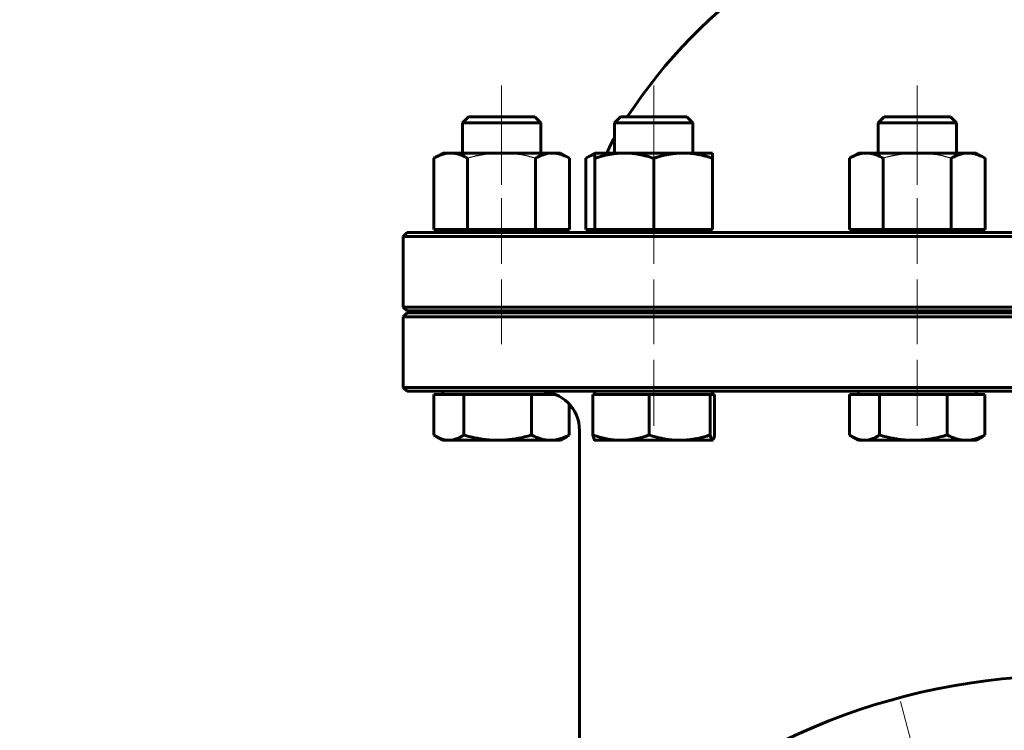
# Model space of a CAD drawing. Header units: millimetres. Extents: x 0 to 594, y 0 to 420.
# Tile 13 of 23: x 348 to 411, y 213 to 258. Entities that reach past the tile are written whole.
import ezdxf

# ---------------------------------------------------------------- set-up
doc = ezdxf.new("R2010")
doc.units = ezdxf.units.MM
for name, pattern in [('K5LT-1', [0]), ('K5LT_AXLED', [12, 7.5, -1.5, 1.5, -1.5]), ('K5LT_BASIC', [0]), ('K5LT_THIN', [0])]:
    doc.linetypes.add(name, pattern=pattern)
doc.layers.add('Системный слой', color=7, linetype='Continuous')
doc.layers.add('Системный слой (1)', color=7, linetype='Continuous', true_color=0x6c6c6c)
doc.styles.add('KDIMTEXTSTYLE', font='txt', dxfattribs={"width": 0.96, "oblique": 15, "height": 5})
doc.styles.add('KTEXTSTYLE', font='txt', dxfattribs={"width": 0.96, "height": 5})
doc.dimstyles.new('KDIMSTYLE (0.25)', dxfattribs={"dimtxt": 5, "dimasz": 1, "dimexe": 2, "dimexo": 0, "dimgap": 1, "dimtad": 1, "dimlfac": 4, "dimtxsty": 'KDIMTEXTSTYLE', "dimsah": 1, "dimcen": 0, "dimdle": 1, "dimadec": 0, "dimazin": 0, "dimtfac": 0.667, "dimtmove": 0, "dimatfit": 3, "dimfxl": 1, "dimtvp": 1, "dimtolj": 1, "dimtzin": 0, "dimarcsym": 0})

# ---------------------------------------------------------------- blocks, each defined once
blk = doc.blocks.new('U54')
at = {"layer": 'Системный слой (1)', "color": 143, "linetype": 'K5LT_BASIC', "lineweight": 60, "true_color": 0x33acca}
for start, end in [(102.83957, 146.69229), (33.30771, 77.16043)]:
    blk.add_arc((414.887, 233.733), 33.75, start, end, dxfattribs=at)
blk = doc.blocks.new('U60')
at = {"layer": 'Системный слой (1)', "color": 143, "linetype": 'K5LT_BASIC', "lineweight": 60, "true_color": 0x33acca}
for p, q in [((392.195, 231.757), (392.238, 231.902)), ((392.238, 231.902), (392.256, 231.977)), ((392.113, 231.642), (392.118, 231.642)), ((392.118, 231.642), (392.124, 231.644)), ((392.124, 231.644), (392.129, 231.646)), ((392.129, 231.646), (392.154, 231.671)), ((392.154, 231.671), (392.195, 231.757))]:
    blk.add_line(p, q, dxfattribs=at)
blk = doc.blocks.new('U69')
at = {"layer": 'Системный слой (1)', "color": 143, "linetype": 'K5LT_BASIC', "lineweight": 60, "true_color": 0x33acca}
for p, q in [((384.242, 249.74), (384.041, 249.632)), ((384.436, 249.826), (384.242, 249.74)), ((384.621, 249.89), (384.436, 249.826))]:
    blk.add_line(p, q, dxfattribs=at)
blk = doc.blocks.new('U71')
at = {"layer": 'Системный слой (1)', "color": 143, "linetype": 'K5LT_BASIC', "lineweight": 60, "true_color": 0x33acca}
for p, q in [((400.861, 231.977), (400.909, 231.946)), ((400.909, 231.946), (400.956, 231.917)), ((400.956, 231.917), (401.003, 231.889)), ((401.003, 231.889), (401.178, 231.797)), ((401.178, 231.797), (401.45, 231.694)), ((401.45, 231.694), (401.715, 231.646)), ((401.715, 231.646), (401.817, 231.642))]:
    blk.add_line(p, q, dxfattribs=at)
blk = doc.blocks.new('U73')
at = {"layer": 'Системный слой (1)', "color": 143, "linetype": 'K5LT_BASIC', "lineweight": 60, "true_color": 0x33acca}
for p, q in [((374.345, 231.977), (374.392, 231.946)), ((374.392, 231.946), (374.44, 231.917)), ((374.44, 231.917), (374.486, 231.889)), ((374.486, 231.889), (374.662, 231.797)), ((374.662, 231.797), (374.934, 231.694)), ((374.934, 231.694), (375.198, 231.646)), ((375.198, 231.646), (375.3, 231.642))]:
    blk.add_line(p, q, dxfattribs=at)
blk = doc.blocks.new('U80')
at = {"layer": 'Системный слой (1)', "color": 30, "linetype": 'K5LT_AXLED', "lineweight": 18, "true_color": 0xff8000}
blk.add_line((405.343, 210.385), (404.114, 214.973), dxfattribs=at)
blk = doc.blocks.new('D3')
at = {"layer": 'Системный слой (1)'}
for points in [[(445.548, 195.264), (449.279, 198.657), (444.797, 196.345), (445.583, 196.09)], [(380.496, 150.876), (384.978, 153.188), (384.192, 153.443), (384.227, 154.269)]]:
    blk.add_hatch(color=7, dxfattribs=at).paths.add_polyline_path(points)
at = {"layer": 'Системный слой (1)', "color": 7, "linetype": 'K5LT_THIN', "lineweight": 18, "true_color": 0xffffff}
for p, q in [((449.279, 198.657), (462.205, 207.636)), ((462.205, 207.636), (479.931, 207.636)), ((380.496, 150.876), (449.279, 198.657)), ((444.797, 196.345), (449.279, 198.657)), ((449.279, 198.657), (445.548, 195.264)), ((445.583, 196.09), (444.797, 196.345)), ((445.548, 195.264), (445.583, 196.09)), ((380.496, 150.876), (384.227, 154.269)), ((384.227, 154.269), (384.192, 153.443)), ((384.192, 153.443), (384.978, 153.188)), ((384.978, 153.188), (380.496, 150.876))]:
    blk.add_line(p, q, dxfattribs=at)
blk.add_wipeout([(464.205, 208.636), (464.205, 216.018), (477.382, 216.018), (477.382, 208.636)]).dxf.layer = 'Системный слой (1)'
at = {"layer": 'Системный слой (1)', "color": 7, "char_height": 5, "attachment_point": 1, "style": 'KTEXTSTYLE'}
for s, insert in [('\\fArial|b0|c204|p34;\\H5.0;\\W1.000;\\Q15;\\fGOST Type AU|b0|i0|c204|p34;\\Q15;\\W0.960;⌀', (464.205, 215.224)), ('\\fArial|b0|c204|p34;\\H5.0;\\W1.000;\\Q15;\\fGOST Type AU|b0|i0|c204|p34;\\Q15;\\W0.960;335', (467.512, 215.224))]:
    blk.add_mtext(s, dxfattribs=dict(at, insert=insert))
blk = doc.blocks.new('KDIMARROW_01')
at = {"layer": 'Системный слой'}
blk.add_hatch(color=0, dxfattribs=at).paths.add_polyline_path([(0, 0), (-5, 0.658), (-4.5, 0), (-5, -0.658)])
at = {"layer": 'Системный слой', "color": 0, "linetype": 'K5LT_THIN', "lineweight": 18}
for p, q in [((-4.5, 0), (-5, 0.658)), ((-5, 0.658), (0, 0)), ((0, 0), (-5, -0.658)), ((-5, -0.658), (-4.5, 0))]:
    blk.add_line(p, q, dxfattribs=at)
at = {"layer": 'Системный слой (1)', "color": 0, "linetype": 'K5LT_THIN', "lineweight": 18}
blk.add_line((414.887, 174.767), (414.637, 174.767), dxfattribs=at)
blk = doc.blocks.new('D5')
at = {"layer": 'Системный слой (1)'}
for points in [[(403.286, 200.807), (400.552, 205.044), (402.096, 200.244), (402.477, 200.977)], [(429.223, 144.489), (427.678, 149.29), (427.297, 148.556), (426.488, 148.726)]]:
    blk.add_hatch(color=7, dxfattribs=at).paths.add_polyline_path(points)
at = {"layer": 'Системный слой (1)', "color": 7, "linetype": 'K5LT_THIN', "lineweight": 18, "true_color": 0xffffff}
for p, q in [((400.552, 205.044), (403.286, 200.807)), ((402.096, 200.244), (400.552, 205.044)), ((400.552, 205.044), (429.223, 144.489)), ((402.477, 200.977), (402.096, 200.244)), ((403.286, 200.807), (402.477, 200.977)), ((427.297, 148.556), (427.678, 149.29)), ((427.678, 149.29), (429.223, 144.489)), ((429.223, 144.489), (426.488, 148.726)), ((426.488, 148.726), (427.297, 148.556)), ((429.223, 144.489), (439.587, 122.6)), ((439.587, 122.6), (458.371, 122.6))]:
    blk.add_line(p, q, dxfattribs=at)
blk.add_wipeout([(441.587, 123.6), (441.587, 130.982), (455.78, 130.982), (455.78, 123.6)]).dxf.layer = 'Системный слой (1)'
at = {"layer": 'Системный слой (1)', "color": 7, "char_height": 5, "attachment_point": 1, "style": 'KTEXTSTYLE'}
for s, insert in [('\\fArial|b0|c204|p34;\\H5.0;\\W1.000;\\Q15;\\fGOST Type AU|b0|i0|c204|p34;\\Q15;\\W0.960;⌀', (441.587, 130.187)), ('\\fArial|b0|c204|p34;\\H5.0;\\W1.000;\\Q15;\\fGOST Type AU|b0|i0|c204|p34;\\Q15;\\W0.960;268', (444.894, 130.187))]:
    blk.add_mtext(s, dxfattribs=dict(at, insert=insert))
blk = doc.blocks.new('D6')
at = {"layer": 'Системный слой (1)'}
for points in [[(396.79, 183.306), (391.939, 184.685), (396.268, 182.097), (396.07, 182.9)], [(437.836, 164.848), (433.507, 167.436), (433.705, 166.633), (432.985, 166.228)]]:
    blk.add_hatch(color=7, dxfattribs=at).paths.add_polyline_path(points)
at = {"layer": 'Системный слой (1)', "color": 7, "linetype": 'K5LT_THIN', "lineweight": 18, "true_color": 0xffffff}
for p, q in [((367.466, 195.263), (345.771, 195.263)), ((391.939, 184.685), (367.466, 195.263)), ((391.939, 184.685), (396.79, 183.306)), ((396.268, 182.097), (391.939, 184.685)), ((437.836, 164.848), (391.939, 184.685)), ((396.79, 183.306), (396.07, 182.9)), ((396.07, 182.9), (396.268, 182.097)), ((433.705, 166.633), (433.507, 167.436)), ((433.507, 167.436), (437.836, 164.848)), ((432.985, 166.228), (433.705, 166.633)), ((437.836, 164.848), (432.985, 166.228))]:
    blk.add_line(p, q, dxfattribs=at)
blk.add_wipeout([(347.771, 196.263), (347.771, 203.645), (364.758, 203.645), (364.758, 196.263)]).dxf.layer = 'Системный слой (1)'
at = {"layer": 'Системный слой (1)', "color": 7, "insert": (347.771, 202.85), "char_height": 5, "attachment_point": 1, "style": 'KTEXTSTYLE'}
blk.add_mtext('\\fArial|b0|c204|p34;\\H5.0;\\W1.000;\\Q15;\\fGOST Type AU|b0|i0|c204|p34;\\Q15;\\W0.960;DN200', dxfattribs=at)

msp = doc.modelspace()

# ---------------------------------------------------------------- linework, layer by layer
at = {"layer": 'Системный слой (1)', "color": 30, "linetype": 'K5LT_AXLED', "lineweight": 18, "true_color": 0xff8000}
for p, q in [((378.6651, 254.2666), (378.6651, 247.9299)), ((388.3708, 247.9299), (388.3708, 254.2666)), ((405.1816, 247.9299), (405.1816, 254.2666)), ((378.6651, 247.0916), (378.6651, 242.8916)), ((388.3708, 242.8916), (388.3708, 247.0916)), ((405.1816, 242.8916), (405.1816, 247.0916)), ((378.6651, 241.8916), (378.6651, 237.7666)), ((388.3708, 237.7666), (388.3708, 241.8916)), ((405.1816, 237.7666), (405.1816, 241.8916)), ((388.3708, 232.5666), (388.3708, 236.7666)), ((405.1816, 232.5666), (405.1816, 236.7666))]:
    msp.add_line(p, q, dxfattribs=at)
at = {"layer": 'Системный слой (1)', "color": 143, "linetype": 'K5LT_BASIC', "lineweight": 60, "true_color": 0x33acca}
for p, q in [((376.5485, 252.2666), (376.1651, 251.8832)), ((380.7817, 252.2666), (376.5485, 252.2666)), ((380.7817, 252.2666), (381.1651, 251.8832)), ((386.2542, 252.2666), (385.8708, 251.8832)), ((390.4874, 252.2666), (386.2542, 252.2666)), ((390.4874, 252.2666), (390.8708, 251.8832)), ((403.065, 252.2666), (402.6816, 251.8832)), ((407.2982, 252.2666), (403.065, 252.2666)), ((407.2982, 252.2666), (407.6816, 251.8832)), ((376.1651, 251.8832), (379.7685, 251.8832)), ((376.1651, 249.9666), (376.1651, 251.8832)), ((379.7685, 251.8832), (381.1651, 251.8832)), ((381.1651, 249.9666), (381.1651, 251.8832)), ((385.8708, 249.9666), (385.8708, 251.8832)), ((385.8708, 251.8832), (390.4481, 251.8832)), ((390.4481, 251.8832), (390.8708, 251.8832)), ((390.8708, 249.9666), (390.8708, 251.8832)), ((402.6816, 249.9666), (402.6816, 251.8832)), ((402.6816, 251.8832), (407.6761, 251.8832)), ((407.6761, 251.8832), (407.6816, 251.8832)), ((407.6816, 249.9666), (407.6816, 251.8832)), ((374.9151, 249.9666), (374.335, 249.6317)), ((374.335, 245.0916), (374.335, 249.6317)), ((374.9151, 249.9666), (375.4175, 249.9666)), ((375.4175, 249.9666), (378.6651, 249.9666)), ((376.5, 245.0916), (376.5, 249.6317)), ((378.6651, 249.9666), (381.9127, 249.9666)), ((380.8302, 245.0916), (380.8302, 249.6317)), ((381.9127, 249.9666), (382.4151, 249.9666)), ((382.4151, 249.9666), (382.9952, 249.6317)), ((382.9952, 245.0916), (382.9952, 249.6317)), ((384.6208, 249.9666), (384.0407, 249.6317)), ((384.0407, 245.0916), (384.0407, 249.6317)), ((384.6208, 249.6317), (384.6208, 249.9666)), ((384.6208, 249.9666), (386.4958, 249.9666)), ((384.6208, 245.0916), (384.6208, 249.6317)), ((386.4958, 249.9666), (390.2458, 249.9666)), ((388.3708, 245.0916), (388.3708, 249.6317)), ((390.2458, 249.9666), (392.1208, 249.9666)), ((392.1208, 249.9666), (392.1208, 249.6317)), ((392.1208, 245.0916), (392.1208, 249.6317)), ((401.4316, 249.9666), (400.8515, 249.6317)), ((400.8515, 245.0916), (400.8515, 249.6317)), ((401.4316, 249.9666), (401.934, 249.9666)), ((401.934, 249.9666), (405.1816, 249.9666)), ((403.0165, 245.0916), (403.0165, 249.6317)), ((405.1816, 249.9666), (408.4292, 249.9666)), ((407.3467, 245.0916), (407.3467, 249.6317)), ((408.4292, 249.9666), (408.9316, 249.9666)), ((408.9316, 249.9666), (409.5117, 249.6317)), ((409.5117, 245.0916), (409.5117, 249.6317)), ((374.335, 245.0916), (376.5, 245.0916)), ((375.1776, 244.8916), (375.1776, 245.0916)), ((376.5, 245.0916), (380.8302, 245.0916)), ((380.8302, 245.0916), (382.9952, 245.0916)), ((382.1526, 244.8916), (382.1526, 245.0916)), ((384.0407, 245.0916), (384.6208, 245.0916)), ((384.6208, 245.0916), (388.3708, 245.0916)), ((384.8833, 244.8916), (384.8833, 245.0916)), ((388.3708, 245.0916), (392.1208, 245.0916)), ((391.8583, 244.8916), (391.8583, 245.0916)), ((400.8515, 245.0916), (403.0165, 245.0916)), ((401.6941, 244.8916), (401.6941, 245.0916)), ((403.0165, 245.0916), (407.3467, 245.0916)), ((407.3467, 245.0916), (409.5117, 245.0916)), ((408.6691, 244.8916), (408.6691, 245.0916)), ((372.6373, 244.8916), (372.3873, 244.6416)), ((372.3873, 240.1416), (372.3873, 244.6416)), ((372.3873, 244.6416), (457.3873, 244.6416)), ((457.1373, 244.8916), (372.6373, 244.8916)), ((372.6373, 239.8916), (372.3873, 240.1416)), ((457.3873, 240.1416), (372.3873, 240.1416)), ((372.6373, 239.7666), (372.3873, 239.5166)), ((372.3873, 239.5166), (457.3873, 239.5166)), ((372.3873, 235.0166), (372.3873, 239.5166)), ((372.6373, 239.8916), (457.1373, 239.8916)), ((457.1373, 239.7666), (372.6373, 239.7666)), ((376.1651, 239.7666), (376.1651, 239.8916)), ((381.1651, 239.7666), (381.1651, 239.8916)), ((384.8873, 239.7666), (384.8873, 239.8916)), ((385.8708, 239.7666), (385.8708, 239.8916)), ((390.8708, 239.7666), (390.8708, 239.8916)), ((402.6816, 239.7666), (402.6816, 239.8916)), ((407.6816, 239.7666), (407.6816, 239.8916)), ((457.3873, 235.0166), (372.3873, 235.0166)), ((372.6373, 234.7666), (372.3873, 235.0166)), ((372.6373, 234.7666), (457.1373, 234.7666)), ((374.3445, 234.5666), (375.3001, 234.5666)), ((374.3445, 234.5666), (374.3445, 231.9765)), ((374.9151, 234.5666), (374.9151, 234.7666)), ((375.3001, 234.5666), (376.2557, 234.5666)), ((376.2557, 234.5666), (376.2557, 231.9765)), ((376.2557, 234.5666), (378.416, 234.5666)), ((378.416, 234.5666), (380.5763, 234.5666)), ((380.5763, 234.5666), (381.781, 234.5666)), ((380.5763, 234.5666), (380.5763, 231.9765)), ((381.781, 234.5666), (382.1172, 234.5666)), ((384.4853, 234.5666), (386.2842, 234.5666)), ((384.4853, 234.5666), (384.4853, 231.9765)), ((384.6208, 234.5666), (384.6208, 234.7666)), ((386.2842, 234.5666), (388.0832, 234.5666)), ((388.0832, 234.5666), (390.0259, 234.5666)), ((388.0832, 234.5666), (388.0832, 231.9765)), ((390.0259, 234.5666), (391.9687, 234.5666)), ((391.9687, 234.5666), (391.9687, 231.9765)), ((391.9687, 234.5666), (392.1125, 234.5666)), ((392.1125, 234.5666), (392.2563, 234.5666)), ((392.1208, 234.5666), (392.1208, 234.7666)), ((392.2563, 234.5666), (392.2563, 231.9765)), ((400.861, 234.5666), (400.861, 231.9765)), ((400.861, 234.5666), (401.8166, 234.5666)), ((401.4316, 234.5666), (401.4316, 234.7666)), ((401.8166, 234.5666), (402.7722, 234.5666)), ((402.7722, 234.5666), (402.7722, 231.9765)), ((402.7722, 234.5666), (404.9325, 234.5666)), ((404.9325, 234.5666), (407.0928, 234.5666)), ((407.0928, 234.5666), (408.2975, 234.5666)), ((407.0928, 234.5666), (407.0928, 231.9765)), ((408.2975, 234.5666), (409.5022, 234.5666)), ((408.9316, 234.5666), (408.9316, 234.7666)), ((409.5022, 234.5666), (409.5022, 231.9765)), ((382.9857, 233.95), (382.9857, 231.9765)), ((374.9151, 231.6416), (374.486, 231.8893)), ((382.4151, 231.6416), (382.8442, 231.8893)), ((383.6373, 227.4449), (383.6373, 232.2666)), ((401.4316, 231.6416), (401.0025, 231.8893)), ((408.9316, 231.6416), (409.3607, 231.8893)), ((375.3001, 231.6416), (374.9151, 231.6416)), ((378.416, 231.6416), (375.3001, 231.6416)), ((381.781, 231.6416), (378.416, 231.6416)), ((382.4151, 231.6416), (381.781, 231.6416)), ((384.6208, 231.6416), (384.6125, 231.6464)), ((386.2842, 231.6416), (384.6208, 231.6416)), ((390.0259, 231.6416), (386.2842, 231.6416)), ((392.1125, 231.6416), (390.0259, 231.6416)), ((392.1208, 231.6416), (392.1125, 231.6416)), ((392.1208, 231.6416), (392.1291, 231.6464)), ((401.8166, 231.6416), (401.4316, 231.6416)), ((404.9325, 231.6416), (401.8166, 231.6416)), ((408.2975, 231.6416), (404.9325, 231.6416)), ((408.9316, 231.6416), (408.2975, 231.6416)), ((383.6373, 202.6405), (383.6373, 227.4449))]:
    msp.add_line(p, q, dxfattribs=at)
msp.add_circle((414.8873, 174.7666), 41.875, dxfattribs=at)
for centre, radius, start, end in [((392.3873, 247.2541), 7.5, 150.327271, 158.797445), ((384.1373, 245.6416), 0.75, 270, 312.833428), ((381.1373, 232.2666), 2.5, 0, 89.999946)]:
    msp.add_arc(centre, radius, start, end, dxfattribs=at)
for points, knots in [([(375.4175, 249.9666), (375.3642, 249.9666), (375.2617, 249.9616), (375.1057, 249.9393), (374.9585, 249.9047), (374.8027, 249.8553), (374.6397, 249.7903), (374.4791, 249.7124), (374.375, 249.6548), (374.335, 249.6317)], [0, 0, 0, 0, 1.5318766, 2.9653804, 4.5173337, 5.7591882, 7.3597892, 9.0006567, 10, 10, 10, 10]), ([(376.5, 249.6317), (376.413, 249.6819), (376.2802, 249.7514), (376.1254, 249.8185), (376.0292, 249.8548), (375.9491, 249.8818), (375.8664, 249.9062), (375.7554, 249.9332), (375.6248, 249.9557), (375.5054, 249.9654), (375.4363, 249.9666), (375.4175, 249.9666)], [0, 0, 0, 0, 2.6025946, 4.1246254, 5.0352998, 5.7974786, 6.8183116, 7.8482642, 9.6128391, 11.3493504, 12, 12, 12, 12]), ([(381.9127, 249.9666), (381.8594, 249.9666), (381.7569, 249.9616), (381.6009, 249.9393), (381.4536, 249.9047), (381.2979, 249.8553), (381.1348, 249.7903), (380.9743, 249.7124), (380.8702, 249.6548), (380.8302, 249.6317)], [0, 0, 0, 0, 1.5318766, 2.9653804, 4.5173337, 5.7591882, 7.3597892, 9.0006567, 10, 10, 10, 10]), ([(382.9952, 249.6317), (382.9082, 249.6819), (382.7754, 249.7514), (382.6206, 249.8185), (382.5244, 249.8548), (382.4443, 249.8818), (382.3616, 249.9062), (382.2506, 249.9332), (382.12, 249.9557), (382.0006, 249.9654), (381.9315, 249.9666), (381.9127, 249.9666)], [0, 0, 0, 0, 2.6025946, 4.1246254, 5.0352998, 5.7974786, 6.8183116, 7.8482642, 9.6128391, 11.3493504, 12, 12, 12, 12]), ([(386.4958, 249.9666), (386.4036, 249.9666), (386.226, 249.9616), (385.9558, 249.9393), (385.7007, 249.9047), (385.4309, 249.8553), (385.1485, 249.7903), (384.8705, 249.7124), (384.6902, 249.6548), (384.6208, 249.6317)], [0, 0, 0, 0, 1.5318766, 2.9653804, 4.5173337, 5.7591882, 7.3597892, 9.0006567, 10, 10, 10, 10]), ([(388.3708, 249.6317), (388.2201, 249.6819), (387.9901, 249.7514), (387.7219, 249.8185), (387.5553, 249.8548), (387.4166, 249.8818), (387.2734, 249.9062), (387.0811, 249.9332), (386.8549, 249.9557), (386.648, 249.9654), (386.5285, 249.9666), (386.4958, 249.9666)], [0, 0, 0, 0, 2.6025946, 4.1246254, 5.0352998, 5.7974786, 6.8183116, 7.8482642, 9.6128391, 11.3493504, 12, 12, 12, 12]), ([(390.2458, 249.9666), (390.1536, 249.9666), (389.976, 249.9616), (389.7058, 249.9393), (389.4507, 249.9047), (389.1809, 249.8553), (388.8985, 249.7903), (388.6205, 249.7124), (388.4402, 249.6548), (388.3708, 249.6317)], [0, 0, 0, 0, 1.5318766, 2.9653804, 4.5173337, 5.7591882, 7.3597892, 9.0006567, 10, 10, 10, 10]), ([(392.1208, 249.6317), (391.9701, 249.6819), (391.7401, 249.7514), (391.4719, 249.8185), (391.3053, 249.8548), (391.1666, 249.8818), (391.0234, 249.9062), (390.8311, 249.9332), (390.6049, 249.9557), (390.398, 249.9654), (390.2785, 249.9666), (390.2458, 249.9666)], [0, 0, 0, 0, 2.6025946, 4.1246254, 5.0352998, 5.7974786, 6.8183116, 7.8482642, 9.6128391, 11.3493504, 12, 12, 12, 12]), ([(401.934, 249.9666), (401.8807, 249.9666), (401.7782, 249.9616), (401.6222, 249.9393), (401.475, 249.9047), (401.3192, 249.8553), (401.1562, 249.7903), (400.9956, 249.7124), (400.8915, 249.6548), (400.8515, 249.6317)], [0, 0, 0, 0, 1.5318766, 2.9653804, 4.5173337, 5.7591882, 7.3597892, 9.0006567, 10, 10, 10, 10]), ([(403.0165, 249.6317), (402.9295, 249.6819), (402.7967, 249.7514), (402.6419, 249.8185), (402.5457, 249.8548), (402.4656, 249.8818), (402.3829, 249.9062), (402.2719, 249.9332), (402.1413, 249.9557), (402.0219, 249.9654), (401.9528, 249.9666), (401.934, 249.9666)], [0, 0, 0, 0, 2.6025946, 4.1246254, 5.0352998, 5.7974786, 6.8183116, 7.8482642, 9.6128391, 11.3493504, 12, 12, 12, 12]), ([(408.4292, 249.9666), (408.3759, 249.9666), (408.2734, 249.9616), (408.1174, 249.9393), (407.9702, 249.9047), (407.8144, 249.8553), (407.6513, 249.7903), (407.4908, 249.7124), (407.3867, 249.6548), (407.3467, 249.6317)], [0, 0, 0, 0, 1.5318766, 2.9653804, 4.5173337, 5.7591882, 7.3597892, 9.0006567, 10, 10, 10, 10]), ([(409.5117, 249.6317), (409.4247, 249.6819), (409.2919, 249.7514), (409.1371, 249.8185), (409.0409, 249.8548), (408.9608, 249.8818), (408.8781, 249.9062), (408.7671, 249.9332), (408.6365, 249.9557), (408.5171, 249.9654), (408.448, 249.9666), (408.4292, 249.9666)], [0, 0, 0, 0, 2.6025946, 4.1246254, 5.0352998, 5.7974786, 6.8183116, 7.8482642, 9.6128391, 11.3493504, 12, 12, 12, 12]), ([(383.4385, 233.2389), (383.4272, 233.2657), (383.4154, 233.2924), (383.3848, 233.3585), (383.3654, 233.3977), (383.3226, 233.4789), (383.2989, 233.5208), (383.2493, 233.6032), (383.2233, 233.6436), (383.169, 233.7229), (383.1407, 233.7618), (383.097, 233.8182), (383.0824, 233.8364), (383.0676, 233.8545)], [0, 0, 0, 0, 1.0500526, 1.0500526, 2.6251316, 2.6251316, 4.3582068, 4.3582068, 6.091282, 6.091282, 7.8243572, 7.8243572, 8.6653761, 8.6653761, 8.6653761, 8.6653761]), ([(375.3001, 231.6416), (375.3471, 231.6416), (375.4376, 231.6467), (375.5753, 231.6689), (375.7053, 231.7035), (375.8428, 231.7529), (375.9867, 231.8179), (376.1285, 231.8958), (376.2203, 231.9534), (376.2557, 231.9765)], [0, 0, 0, 0, 1.5318766, 2.9653804, 4.5173337, 5.7591882, 7.3597892, 9.0006567, 10, 10, 10, 10]), ([(376.2557, 231.9765), (376.4113, 231.9315), (376.6773, 231.861), (376.987, 231.7928), (377.1953, 231.7534), (377.3551, 231.7264), (377.5201, 231.702), (377.7416, 231.675), (378.0023, 231.6525), (378.2406, 231.6428), (378.3784, 231.6416), (378.416, 231.6416)], [0, 0, 0, 0, 2.3311342, 4.1246254, 5.0352998, 5.7974786, 6.8183116, 7.8482642, 9.6128391, 11.3493504, 12, 12, 12, 12]), ([(378.416, 231.6416), (378.5223, 231.6416), (378.7268, 231.6467), (379.0381, 231.6689), (379.3103, 231.7009), (379.5976, 231.7453), (379.9208, 231.8069), (380.2631, 231.8888), (380.4963, 231.9534), (380.5763, 231.9765)], [0, 0, 0, 0, 1.5318766, 2.9653804, 4.5173337, 5.4459308, 7.0353353, 9.0006567, 10, 10, 10, 10]), ([(380.5763, 231.9765), (380.6731, 231.9263), (380.8209, 231.8568), (380.9932, 231.7897), (381.1002, 231.7534), (381.1893, 231.7264), (381.2814, 231.702), (381.4049, 231.675), (381.5503, 231.6525), (381.6832, 231.6428), (381.76, 231.6416), (381.781, 231.6416)], [0, 0, 0, 0, 2.6025946, 4.1246254, 5.0352998, 5.7974786, 6.8183116, 7.8482642, 9.6128391, 11.3493504, 12, 12, 12, 12]), ([(381.781, 231.6416), (381.8402, 231.6416), (381.9543, 231.6467), (382.1279, 231.6689), (382.2918, 231.7035), (382.4652, 231.7529), (382.6466, 231.8179), (382.8252, 231.8958), (382.9411, 231.9534), (382.9857, 231.9765)], [0, 0, 0, 0, 1.5318766, 2.9653804, 4.5173337, 5.7591882, 7.3597892, 9.0006567, 10, 10, 10, 10]), ([(384.6125, 231.6464), (384.6044, 231.6511), (384.5881, 231.6673), (384.565, 231.7093), (384.5423, 231.7669), (384.5166, 231.8483), (384.4971, 231.925), (384.4853, 231.9765)], [0, 0, 0, 0, 1.6106982, 3.2172044, 4.5373053, 5.9790175, 8, 8, 8, 8]), ([(384.4853, 231.9765), (384.6299, 231.9263), (384.8505, 231.8568), (385.1079, 231.7897), (385.2677, 231.7534), (385.4008, 231.7264), (385.5382, 231.702), (385.7227, 231.675), (385.9397, 231.6525), (386.1382, 231.6428), (386.2529, 231.6416), (386.2842, 231.6416)], [0, 0, 0, 0, 2.6025946, 4.1246254, 5.0352998, 5.7974786, 6.8183116, 7.8482642, 9.6128391, 11.3493504, 12, 12, 12, 12]), ([(386.2842, 231.6416), (386.3727, 231.6416), (386.543, 231.6467), (386.8023, 231.6689), (387.047, 231.7035), (387.3059, 231.7529), (387.5768, 231.8179), (387.8436, 231.8958), (388.0166, 231.9534), (388.0832, 231.9765)], [0, 0, 0, 0, 1.5318766, 2.9653804, 4.5173337, 5.7591882, 7.3597892, 9.0006567, 10, 10, 10, 10]), ([(388.0832, 231.9765), (388.223, 231.9315), (388.4623, 231.861), (388.7409, 231.7928), (388.9281, 231.7534), (389.0718, 231.7264), (389.2202, 231.702), (389.4195, 231.675), (389.6539, 231.6525), (389.8682, 231.6428), (389.9921, 231.6416), (390.0259, 231.6416)], [0, 0, 0, 0, 2.3311342, 4.1246254, 5.0352998, 5.7974786, 6.8183116, 7.8482642, 9.6128391, 11.3493504, 12, 12, 12, 12]), ([(390.0259, 231.6416), (390.1215, 231.6416), (390.3055, 231.6467), (390.5854, 231.6689), (390.8498, 231.7035), (391.1293, 231.7529), (391.4219, 231.8179), (391.71, 231.8958), (391.8968, 231.9534), (391.9687, 231.9765)], [0, 0, 0, 0, 1.5318766, 2.9653804, 4.5173337, 5.7591882, 7.3597892, 9.0006567, 10, 10, 10, 10]), ([(391.9687, 231.9765), (391.9803, 231.9263), (391.9979, 231.8568), (392.0185, 231.7897), (392.0313, 231.7534), (392.0419, 231.7264), (392.0529, 231.702), (392.0676, 231.675), (392.085, 231.6525), (392.1008, 231.6428), (392.11, 231.6416), (392.1125, 231.6416)], [0, 0, 0, 0, 2.6025946, 4.1246254, 5.0352998, 5.7974786, 6.8183116, 7.8482642, 9.6128391, 11.3493504, 12, 12, 12, 12]), ([(401.8166, 231.6416), (401.8636, 231.6416), (401.9541, 231.6467), (402.0918, 231.6689), (402.2218, 231.7035), (402.3593, 231.7529), (402.5033, 231.8179), (402.645, 231.8958), (402.7368, 231.9534), (402.7722, 231.9765)], [0, 0, 0, 0, 1.5318766, 2.9653804, 4.5173337, 5.7591882, 7.3597892, 9.0006567, 10, 10, 10, 10]), ([(402.7722, 231.9765), (402.9278, 231.9315), (403.1938, 231.861), (403.5035, 231.7928), (403.7118, 231.7534), (403.8716, 231.7264), (404.0366, 231.702), (404.2581, 231.675), (404.5188, 231.6525), (404.7572, 231.6428), (404.8949, 231.6416), (404.9325, 231.6416)], [0, 0, 0, 0, 2.3311342, 4.1246254, 5.0352998, 5.7974786, 6.8183116, 7.8482642, 9.6128391, 11.3493504, 12, 12, 12, 12]), ([(404.9325, 231.6416), (405.0388, 231.6416), (405.2433, 231.6467), (405.5546, 231.6689), (405.8268, 231.7009), (406.1141, 231.7453), (406.4373, 231.8069), (406.7796, 231.8888), (407.0128, 231.9534), (407.0928, 231.9765)], [0, 0, 0, 0, 1.5318766, 2.9653804, 4.5173337, 5.4459308, 7.0353353, 9.0006567, 10, 10, 10, 10]), ([(407.0928, 231.9765), (407.1896, 231.9263), (407.3374, 231.8568), (407.5097, 231.7897), (407.6167, 231.7534), (407.7058, 231.7264), (407.7979, 231.702), (407.9214, 231.675), (408.0668, 231.6525), (408.1997, 231.6428), (408.2765, 231.6416), (408.2975, 231.6416)], [0, 0, 0, 0, 2.6025946, 4.1246254, 5.0352998, 5.7974786, 6.8183116, 7.8482642, 9.6128391, 11.3493504, 12, 12, 12, 12]), ([(408.2975, 231.6416), (408.3567, 231.6416), (408.4708, 231.6467), (408.6444, 231.6689), (408.8083, 231.7035), (408.9817, 231.7529), (409.1631, 231.8179), (409.3417, 231.8958), (409.4576, 231.9534), (409.5022, 231.9765)], [0, 0, 0, 0, 1.5318766, 2.9653804, 4.5173337, 5.7591882, 7.3597892, 9.0006567, 10, 10, 10, 10])]:
    msp.add_open_spline(points, degree=3, knots=knots, dxfattribs=at)
at = {"layer": 'Системный слой (1)', "color": 7, "linetype": 'K5LT-1'}
for points, knots in [([(378.6651, 249.9666), (378.644, 249.9666), (378.6021, 249.9664), (378.5399, 249.9655), (378.478, 249.964), (378.3953, 249.9612), (378.2917, 249.9563), (378.1261, 249.9453), (377.9183, 249.9256), (377.666, 249.8926), (377.4089, 249.8498), (377.1314, 249.7942), (376.8309, 249.7234), (376.6122, 249.664), (376.5, 249.6317)], [0.87856458, 0.87856458, 0.87856458, 0.87856458, 0.90488943, 0.93121427, 0.95753912, 0.98386397, 1.03651367, 1.08916336, 1.19446275, 1.29976215, 1.40573414, 1.51170614, 1.63441765, 1.75712916, 1.75712916, 1.75712916, 1.75712916]), ([(380.8302, 249.6317), (380.7051, 249.6678), (380.4327, 249.7412), (380.0346, 249.8304), (379.6738, 249.8922), (379.3673, 249.9307), (379.1567, 249.949), (378.9965, 249.9585), (378.9046, 249.9624), (378.831, 249.9646), (378.776, 249.9657), (378.7208, 249.9665), (378.6837, 249.9666), (378.6651, 249.9666)], [0, 0, 0, 0, 0.13693375, 0.30643696, 0.47115426, 0.58142943, 0.69170461, 0.7384196, 0.78513459, 0.80849209, 0.83184959, 0.85520708, 0.87856458, 0.87856458, 0.87856458, 0.87856458]), ([(405.1816, 249.9666), (405.1605, 249.9666), (405.1186, 249.9664), (405.0564, 249.9655), (404.9945, 249.964), (404.9118, 249.9612), (404.8082, 249.9563), (404.6426, 249.9453), (404.4348, 249.9256), (404.1825, 249.8926), (403.9254, 249.8498), (403.6479, 249.7942), (403.3474, 249.7234), (403.1287, 249.664), (403.0165, 249.6317)], [0.87856458, 0.87856458, 0.87856458, 0.87856458, 0.90488943, 0.93121427, 0.95753912, 0.98386397, 1.03651367, 1.08916336, 1.19446275, 1.29976215, 1.40573414, 1.51170614, 1.63441765, 1.75712916, 1.75712916, 1.75712916, 1.75712916]), ([(407.3467, 249.6317), (407.2216, 249.6678), (406.9492, 249.7412), (406.5511, 249.8304), (406.1903, 249.8922), (405.8838, 249.9307), (405.6732, 249.949), (405.513, 249.9585), (405.4211, 249.9624), (405.3476, 249.9646), (405.2925, 249.9657), (405.2373, 249.9665), (405.2002, 249.9666), (405.1816, 249.9666)], [0, 0, 0, 0, 0.13693375, 0.30643696, 0.47115426, 0.58142943, 0.69170461, 0.7384196, 0.78513459, 0.80849209, 0.83184959, 0.85520708, 0.87856458, 0.87856458, 0.87856458, 0.87856458])]:
    msp.add_open_spline(points, degree=3, knots=knots, dxfattribs=at)
at = {"layer": 'Системный слой (1)', "color": 143, "linetype": 'K5LT_BASIC', "lineweight": 60, "true_color": 0x33acca}
for points in [[(382.9857, 231.9765), (382.9375, 231.945), (382.8903, 231.9159), (382.8442, 231.8893)], [(409.5022, 231.9765), (409.454, 231.945), (409.4068, 231.9159), (409.3607, 231.8893)]]:
    msp.add_open_spline(points, degree=3, dxfattribs=at)

# ---------------------------------------------------------------- block references
at = {"layer": 'Системный слой (1)'}
for name in ['U54', 'U69', 'U73', 'U60', 'U71', 'U80']:
    msp.add_blockref(name, (0, 0), dxfattribs=at)

# ---------------------------------------------------------------- next in the draw order: dimensions: what is measured, and where the dimension line sits
at = {"layer": 'Системный слой (1)', "color": 7}
dim = msp.add_diameter_dim_2p(p1=(277.3221, 79.2047), p2=(552.4525, 270.3285), dimstyle='KDIMSTYLE (0.25)', override={"dimtih": 1, "dimtoh": 1, "dimpost": '\\fGOST Type AU|b0|c204|p34;\\H5.0;\\W0.960;\\Q15;<>', "dimblk1": 'KDIMARROW_01', "dimblk2": 'KDIMARROW_01', "dimclrt": 7, "dimtol": 1, "dimtp": 0, "dimtm": 0, "dimtdec": 5, "dimtmove": 1, "dimatfit": 2, "dimtolj": 1}, dxfattribs=at)
dim.commit()
dim.dimension.update_dxf_attribs({"geometry": 'D3', "text_midpoint": (464.2046, 207.6363), "dimtype": 163})

# ---------------------------------------------------------------- next in the draw order: dimensions: what is measured, and where the dimension line sits
dim = msp.add_diameter_dim_2p(p1=(357.5445, 295.8773), p2=(472.2301, 53.6559), dimstyle='KDIMSTYLE (0.25)', override={"dimtih": 1, "dimtoh": 1, "dimpost": '\\fGOST Type AU|b0|c204|p34;\\H5.0;\\W0.960;\\Q15;<>', "dimblk1": 'KDIMARROW_01', "dimblk2": 'KDIMARROW_01', "dimclrt": 7, "dimtol": 1, "dimtp": 0, "dimtm": 0, "dimtdec": 5, "dimtmove": 1, "dimatfit": 2, "dimtolj": 1}, dxfattribs=at)
dim.commit()
dim.dimension.update_dxf_attribs({"geometry": 'D5', "text_midpoint": (441.5869, 122.6), "dimtype": 163})

# ---------------------------------------------------------------- next in the draw order: dimensions: what is measured, and where the dimension line sits
dim = msp.add_diameter_dim_2p(p1=(506.6803, 135.0923), p2=(323.0943, 214.4409), dimstyle='KDIMSTYLE (0.25)', override={"dimtih": 1, "dimtoh": 1, "dimpost": '\\fGOST Type AU|b0|c204|p34;\\H5.0;\\W0.960;\\Q15;<>', "dimblk1": 'KDIMARROW_01', "dimblk2": 'KDIMARROW_01', "dimclrt": 7, "dimtol": 1, "dimtp": 0, "dimtm": 0, "dimtdec": 5, "dimtmove": 1, "dimatfit": 2, "dimtolj": 1}, dxfattribs=at)
dim.commit()
dim.dimension.update_dxf_attribs({"geometry": 'D6', "text_midpoint": (365.4658, 195.2629), "dimtype": 163})

doc.saveas('drawing.dxf')
